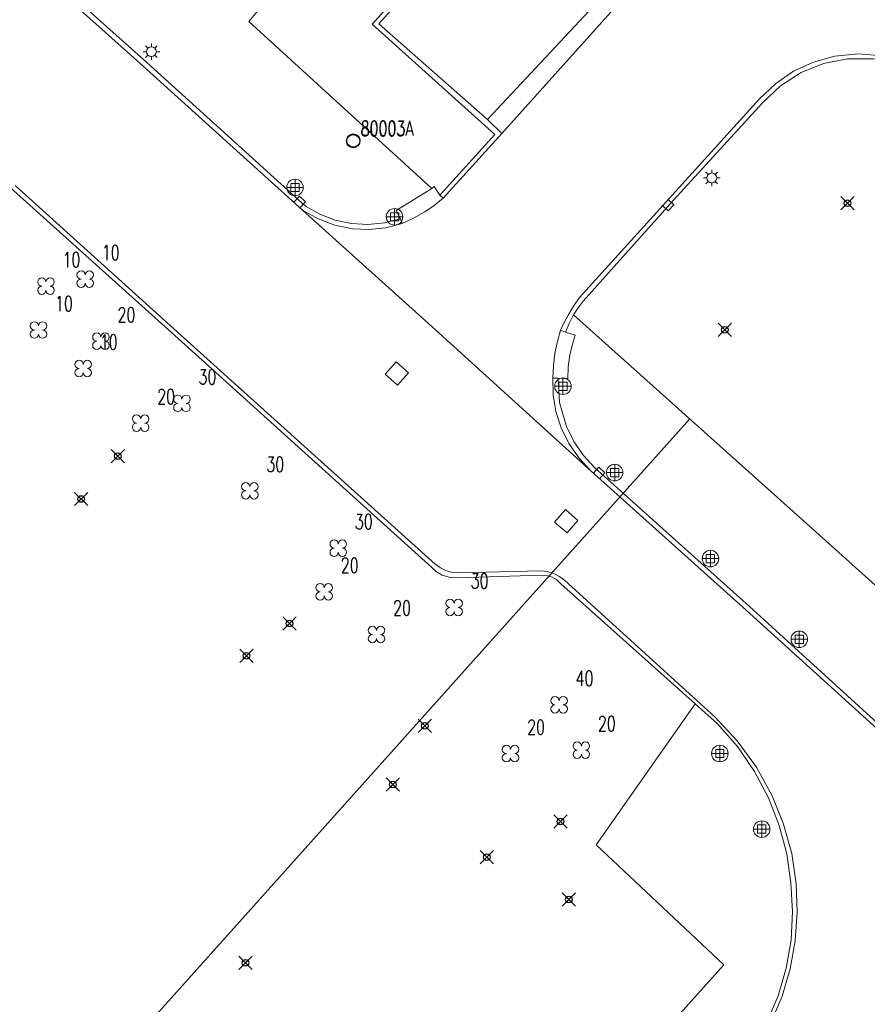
# Model space of a CAD drawing. Header units: metres. Extents: x 113132 to 113925, y 483082 to 483769.
# Tile 46 of 54: x 113794 to 113819, y 483219 to 483248. Entities that reach past the tile are written whole.
import ezdxf

# ---------------------------------------------------------------- set-up
doc = ezdxf.new("R2010")
doc.units = ezdxf.units.M
doc.header["$PDMODE"] = 35
doc.header["$PDSIZE"] = 0.2
for name, color, linetype in [('$detailpunten', 4, 'CONTINUOUS'), ('M01_Verzgrslgpnt', 7, 'CONTINUOUS'), ('profiellijn_50m', 6, 'CONTINUOUS')]:
    doc.layers.add(name, color=color, linetype=linetype)
for name, color, linetype, lineweight in [('BOOM_boom', 7, 'CONTINUOUS', 18), ('KKLI_kant_klinkers', 7, 'CONTINUOUS', 18), ('KOVM_kant_overig_materiaal', 6, 'CONTINUOUS', 18), ('KTEG_kant_tegels', 7, 'CONTINUOUS', 18), ('LNTP_lantaarnpaal', 7, 'CONTINUOUS', 18), ('PLBE_paal_beton', 7, 'CONTINUOUS', 18), ('RPGE_rioolput_gemengd', 7, 'CONTINUOUS', 18), ('TKLK_trottoirkolk', 7, 'CONTINUOUS', 18)]:
    doc.layers.add(name, color=color, linetype=linetype, lineweight=lineweight)
doc.layers.add('Defpoints2', color=11, linetype='CONTINUOUS', lineweight=18, plot=False)
doc.styles.add('Romans', font='romans.shx', dxfattribs={"width": 0.7, "height": 2})

# ---------------------------------------------------------------- blocks, each defined once
blk = doc.blocks.new('mvpnt-flat-641')
at = {"layer": '$detailpunten', "linetype": 'Continuous'}
blk.add_point((0, 0), dxfattribs=at)
blk = doc.blocks.new('mvpnt-flat-642')
at = {"layer": '$detailpunten', "linetype": 'Continuous'}
blk.add_point((0, 0), dxfattribs=at)
blk = doc.blocks.new('mvpnt-flat-644')
at = {"layer": '$detailpunten', "linetype": 'Continuous'}
blk.add_point((0, 0), dxfattribs=at)
blk = doc.blocks.new('mvpnt-flat-645')
at = {"layer": '$detailpunten', "linetype": 'Continuous'}
blk.add_point((0, 0), dxfattribs=at)
blk = doc.blocks.new('mvpnt-flat-646')
at = {"layer": '$detailpunten', "linetype": 'Continuous'}
blk.add_point((0, 0), dxfattribs=at)
blk = doc.blocks.new('mvpnt-flat-647')
at = {"layer": '$detailpunten', "linetype": 'Continuous'}
blk.add_point((0, 0), dxfattribs=at)
blk = doc.blocks.new('mvpnt-flat-648')
at = {"layer": '$detailpunten', "linetype": 'Continuous'}
blk.add_point((0, 0), dxfattribs=at)
blk = doc.blocks.new('mvpnt-flat-649')
at = {"layer": '$detailpunten', "linetype": 'Continuous'}
blk.add_point((0, 0), dxfattribs=at)
blk = doc.blocks.new('mvpnt-flat-650')
at = {"layer": '$detailpunten', "linetype": 'Continuous'}
blk.add_point((0, 0), dxfattribs=at)
blk = doc.blocks.new('mvpnt-flat-651')
at = {"layer": '$detailpunten', "linetype": 'Continuous'}
blk.add_point((0, 0), dxfattribs=at)
blk = doc.blocks.new('mvpnt-flat-672')
at = {"layer": '$detailpunten', "linetype": 'Continuous'}
blk.add_point((0, 0), dxfattribs=at)
blk = doc.blocks.new('mvpnt-flat-673')
at = {"layer": '$detailpunten', "linetype": 'Continuous'}
blk.add_point((0, 0), dxfattribs=at)
blk = doc.blocks.new('GPON-flat-8')
at = {"layer": 'M01_Verzgrslgpnt', "color": 7}
blk.add_circle((0, 0), 0.2, dxfattribs=at)
at = {"layer": 'M01_Verzgrslgpnt', "color": 7, "style": 'Romans', "width": 0.7}
for tag, p in [('PNUM', (0.225, 0.15)), ('OMSCHRIJVING', (0.225, -0.5))]:
    blk.add_attdef(tag, p, '', height=0.45, dxfattribs=at)
blk = doc.blocks.new('TKLK-flat-21')
at = {"layer": 'TKLK_trottoirkolk'}
for points in [[(0.072, 0.27), (-0.094, 0.083)], [(0.258, 0.105), (0.072, 0.27)], [(0.093, -0.082), (0.258, 0.105)]]:
    blk.add_lwpolyline(points, dxfattribs=at)
blk = doc.blocks.new('RPGE-flat-1')
at = {"layer": 'RPGE_rioolput_gemengd'}
for points in [[(-0.353, -0.018), (-0.018, 0.353)], [(-0.018, 0.353), (0.353, 0.018)], [(0.353, 0.018), (0.018, -0.353)], [(0.018, -0.353), (-0.353, -0.018)]]:
    blk.add_lwpolyline(points, dxfattribs=at)
blk = doc.blocks.new('RPGE-flat-2')
at = {"layer": 'RPGE_rioolput_gemengd'}
for points in [[(-0.353, -0.025), (-0.025, 0.353)], [(-0.025, 0.353), (0.353, 0.025)], [(0.353, 0.025), (0.025, -0.353)], [(0.025, -0.353), (-0.353, -0.025)]]:
    blk.add_lwpolyline(points, dxfattribs=at)
blk = doc.blocks.new('PLBE-flat-9')
at = {"layer": 'PLBE_paal_beton'}
for points in [[(-0.25, 0), (0.25, 0)], [(-0.125, -0.125), (0.125, -0.125), (0.125, 0.125), (-0.125, 0.125), (-0.125, -0.125)], [(0, -0.25), (0, 0.25)]]:
    blk.add_lwpolyline(points, dxfattribs=at)
blk.add_circle((0, 0), 0.25, dxfattribs=at)
blk = doc.blocks.new('PLBE-flat-10')
at = {"layer": 'PLBE_paal_beton'}
for points in [[(-0.25, 0), (0.25, 0)], [(-0.125, -0.125), (0.125, -0.125), (0.125, 0.125), (-0.125, 0.125), (-0.125, -0.125)], [(0, -0.25), (0, 0.25)]]:
    blk.add_lwpolyline(points, dxfattribs=at)
blk.add_circle((0, 0), 0.25, dxfattribs=at)
blk = doc.blocks.new('PLBE-flat-15')
at = {"layer": 'PLBE_paal_beton'}
for points in [[(-0.25, 0), (0.25, 0)], [(-0.125, -0.125), (0.125, -0.125), (0.125, 0.125), (-0.125, 0.125), (-0.125, -0.125)], [(0, -0.25), (0, 0.25)]]:
    blk.add_lwpolyline(points, dxfattribs=at)
blk.add_circle((0, 0), 0.25, dxfattribs=at)
blk = doc.blocks.new('PLBE-flat-16')
at = {"layer": 'PLBE_paal_beton'}
for points in [[(-0.25, 0), (0.25, 0)], [(-0.125, -0.125), (0.125, -0.125), (0.125, 0.125), (-0.125, 0.125), (-0.125, -0.125)], [(0, -0.25), (0, 0.25)]]:
    blk.add_lwpolyline(points, dxfattribs=at)
blk.add_circle((0, 0), 0.25, dxfattribs=at)
blk = doc.blocks.new('PLBE-flat-17')
at = {"layer": 'PLBE_paal_beton'}
for points in [[(-0.25, 0), (0.25, 0)], [(-0.125, -0.125), (0.125, -0.125), (0.125, 0.125), (-0.125, 0.125), (-0.125, -0.125)], [(0, -0.25), (0, 0.25)]]:
    blk.add_lwpolyline(points, dxfattribs=at)
blk.add_circle((0, 0), 0.25, dxfattribs=at)
blk = doc.blocks.new('PLBE-flat-18')
at = {"layer": 'PLBE_paal_beton'}
for points in [[(-0.25, 0), (0.25, 0)], [(-0.125, -0.125), (0.125, -0.125), (0.125, 0.125), (-0.125, 0.125), (-0.125, -0.125)], [(0, -0.25), (0, 0.25)]]:
    blk.add_lwpolyline(points, dxfattribs=at)
blk.add_circle((0, 0), 0.25, dxfattribs=at)
blk = doc.blocks.new('LNTP-flat-21')
at = {"layer": 'LNTP_lantaarnpaal'}
for points in [[(-0.25, 0), (-0.15, 0)], [(-0.177, 0.177), (-0.106, 0.106)], [(0, 0.25), (0, 0.15)], [(0.177, 0.177), (0.106, 0.106)], [(0.25, 0), (0.15, 0)], [(-0.177, -0.177), (-0.106, -0.106)], [(0, -0.25), (0, -0.15)], [(0.177, -0.177), (0.106, -0.106)]]:
    blk.add_lwpolyline(points, dxfattribs=at)
blk.add_circle((0, 0), 0.15, dxfattribs=at)
blk = doc.blocks.new('TKLK-flat-22')
at = {"layer": 'TKLK_trottoirkolk'}
for points in [[(0.268, -0.079), (0.085, 0.092)], [(-0.085, -0.091), (0.098, -0.261)], [(0.098, -0.261), (0.268, -0.079)]]:
    blk.add_lwpolyline(points, dxfattribs=at)
blk = doc.blocks.new('TKLK-flat-26')
at = {"layer": 'TKLK_trottoirkolk'}
for points in [[(0.081, 0.267), (-0.091, 0.086)], [(0.262, 0.096), (0.081, 0.267)], [(0.09, -0.086), (0.262, 0.096)]]:
    blk.add_lwpolyline(points, dxfattribs=at)
blk = doc.blocks.new('PLBE-flat-19')
at = {"layer": 'PLBE_paal_beton'}
for points in [[(-0.25, 0), (0.25, 0)], [(-0.125, -0.125), (0.125, -0.125), (0.125, 0.125), (-0.125, 0.125), (-0.125, -0.125)], [(0, -0.25), (0, 0.25)]]:
    blk.add_lwpolyline(points, dxfattribs=at)
blk.add_circle((0, 0), 0.25, dxfattribs=at)
blk = doc.blocks.new('PLBE-flat-20')
at = {"layer": 'PLBE_paal_beton'}
for points in [[(-0.25, 0), (0.25, 0)], [(-0.125, -0.125), (0.125, -0.125), (0.125, 0.125), (-0.125, 0.125), (-0.125, -0.125)], [(0, -0.25), (0, 0.25)]]:
    blk.add_lwpolyline(points, dxfattribs=at)
blk.add_circle((0, 0), 0.25, dxfattribs=at)
blk = doc.blocks.new('LNTP-flat-24')
at = {"layer": 'LNTP_lantaarnpaal'}
for points in [[(-0.25, 0), (-0.15, 0)], [(-0.177, 0.177), (-0.106, 0.106)], [(0, 0.25), (0, 0.15)], [(0.177, 0.177), (0.106, 0.106)], [(0.25, 0), (0.15, 0)], [(-0.177, -0.177), (-0.106, -0.106)], [(0, -0.25), (0, -0.15)], [(0.177, -0.177), (0.106, -0.106)]]:
    blk.add_lwpolyline(points, dxfattribs=at)
blk.add_circle((0, 0), 0.15, dxfattribs=at)
blk = doc.blocks.new('BOOM-flat-91')
at = {"layer": 'BOOM_boom'}
for centre, start, end in [((-0.125, 0.125), 0, 270), ((-0.125, -0.125), 90, 0), ((0.125, 0.125), 270, 180), ((0.125, -0.125), 180, 90)]:
    blk.add_arc(centre, 0.125, start, end, dxfattribs=at)
at = {"layer": 'BOOM_boom', "style": 'Romans', "width": 0.7}
for tag, p in [('STAMDIAMETER', (0.5, 0.575)), ('KRUINDIAMETER', (0.5, -0.175)), ('SOORT', (0.5, -0.875))]:
    blk.add_attdef(tag, p, '', height=0.45, dxfattribs=at)
blk = doc.blocks.new('BOOM-flat-92')
at = {"layer": 'BOOM_boom'}
for centre, start, end in [((-0.125, 0.125), 0, 270), ((-0.125, -0.125), 90, 0), ((0.125, 0.125), 270, 180), ((0.125, -0.125), 180, 90)]:
    blk.add_arc(centre, 0.125, start, end, dxfattribs=at)
at = {"layer": 'BOOM_boom', "style": 'Romans', "width": 0.7}
for tag, p in [('STAMDIAMETER', (0.5, 0.575)), ('KRUINDIAMETER', (0.5, -0.175)), ('SOORT', (0.5, -0.875))]:
    blk.add_attdef(tag, p, '', height=0.45, dxfattribs=at)
blk = doc.blocks.new('BOOM-flat-93')
at = {"layer": 'BOOM_boom'}
for centre, start, end in [((-0.125, 0.125), 0, 270), ((-0.125, -0.125), 90, 0), ((0.125, 0.125), 270, 180), ((0.125, -0.125), 180, 90)]:
    blk.add_arc(centre, 0.125, start, end, dxfattribs=at)
at = {"layer": 'BOOM_boom', "style": 'Romans', "width": 0.7}
for tag, p in [('STAMDIAMETER', (0.5, 0.575)), ('KRUINDIAMETER', (0.5, -0.175)), ('SOORT', (0.5, -0.875))]:
    blk.add_attdef(tag, p, '', height=0.45, dxfattribs=at)
blk = doc.blocks.new('BOOM-flat-94')
at = {"layer": 'BOOM_boom'}
for centre, start, end in [((-0.125, 0.125), 0, 270), ((-0.125, -0.125), 90, 0), ((0.125, 0.125), 270, 180), ((0.125, -0.125), 180, 90)]:
    blk.add_arc(centre, 0.125, start, end, dxfattribs=at)
at = {"layer": 'BOOM_boom', "style": 'Romans', "width": 0.7}
for tag, p in [('STAMDIAMETER', (0.5, 0.575)), ('KRUINDIAMETER', (0.5, -0.175)), ('SOORT', (0.5, -0.875))]:
    blk.add_attdef(tag, p, '', height=0.45, dxfattribs=at)
blk = doc.blocks.new('BOOM-flat-95')
at = {"layer": 'BOOM_boom'}
for centre, start, end in [((-0.125, 0.125), 0, 270), ((-0.125, -0.125), 90, 0), ((0.125, 0.125), 270, 180), ((0.125, -0.125), 180, 90)]:
    blk.add_arc(centre, 0.125, start, end, dxfattribs=at)
at = {"layer": 'BOOM_boom', "style": 'Romans', "width": 0.7}
for tag, p in [('STAMDIAMETER', (0.5, 0.575)), ('KRUINDIAMETER', (0.5, -0.175)), ('SOORT', (0.5, -0.875))]:
    blk.add_attdef(tag, p, '', height=0.45, dxfattribs=at)
blk = doc.blocks.new('BOOM-flat-96')
at = {"layer": 'BOOM_boom'}
for centre, start, end in [((-0.125, 0.125), 0, 270), ((-0.125, -0.125), 90, 0), ((0.125, 0.125), 270, 180), ((0.125, -0.125), 180, 90)]:
    blk.add_arc(centre, 0.125, start, end, dxfattribs=at)
at = {"layer": 'BOOM_boom', "style": 'Romans', "width": 0.7}
for tag, p in [('STAMDIAMETER', (0.5, 0.575)), ('KRUINDIAMETER', (0.5, -0.175)), ('SOORT', (0.5, -0.875))]:
    blk.add_attdef(tag, p, '', height=0.45, dxfattribs=at)
blk = doc.blocks.new('BOOM-flat-97')
at = {"layer": 'BOOM_boom'}
for centre, start, end in [((-0.125, 0.125), 0, 270), ((-0.125, -0.125), 90, 0), ((0.125, 0.125), 270, 180), ((0.125, -0.125), 180, 90)]:
    blk.add_arc(centre, 0.125, start, end, dxfattribs=at)
at = {"layer": 'BOOM_boom', "style": 'Romans', "width": 0.7}
for tag, p in [('STAMDIAMETER', (0.5, 0.575)), ('KRUINDIAMETER', (0.5, -0.175)), ('SOORT', (0.5, -0.875))]:
    blk.add_attdef(tag, p, '', height=0.45, dxfattribs=at)
blk = doc.blocks.new('BOOM-flat-98')
at = {"layer": 'BOOM_boom'}
for centre, start, end in [((-0.125, 0.125), 0, 270), ((-0.125, -0.125), 90, 0), ((0.125, 0.125), 270, 180), ((0.125, -0.125), 180, 90)]:
    blk.add_arc(centre, 0.125, start, end, dxfattribs=at)
at = {"layer": 'BOOM_boom', "style": 'Romans', "width": 0.7}
for tag, p in [('STAMDIAMETER', (0.5, 0.575)), ('KRUINDIAMETER', (0.5, -0.175)), ('SOORT', (0.5, -0.875))]:
    blk.add_attdef(tag, p, '', height=0.45, dxfattribs=at)
blk = doc.blocks.new('BOOM-flat-99')
at = {"layer": 'BOOM_boom'}
for centre, start, end in [((-0.125, 0.125), 0, 270), ((-0.125, -0.125), 90, 0), ((0.125, 0.125), 270, 180), ((0.125, -0.125), 180, 90)]:
    blk.add_arc(centre, 0.125, start, end, dxfattribs=at)
at = {"layer": 'BOOM_boom', "style": 'Romans', "width": 0.7}
for tag, p in [('STAMDIAMETER', (0.5, 0.575)), ('KRUINDIAMETER', (0.5, -0.175)), ('SOORT', (0.5, -0.875))]:
    blk.add_attdef(tag, p, '', height=0.45, dxfattribs=at)
blk = doc.blocks.new('BOOM-flat-100')
at = {"layer": 'BOOM_boom'}
for centre, start, end in [((-0.125, 0.125), 0, 270), ((-0.125, -0.125), 90, 0), ((0.125, 0.125), 270, 180), ((0.125, -0.125), 180, 90)]:
    blk.add_arc(centre, 0.125, start, end, dxfattribs=at)
at = {"layer": 'BOOM_boom', "style": 'Romans', "width": 0.7}
for tag, p in [('STAMDIAMETER', (0.5, 0.575)), ('KRUINDIAMETER', (0.5, -0.175)), ('SOORT', (0.5, -0.875))]:
    blk.add_attdef(tag, p, '', height=0.45, dxfattribs=at)
blk = doc.blocks.new('BOOM-flat-101')
at = {"layer": 'BOOM_boom'}
for centre, start, end in [((-0.125, 0.125), 0, 270), ((-0.125, -0.125), 90, 0), ((0.125, 0.125), 270, 180), ((0.125, -0.125), 180, 90)]:
    blk.add_arc(centre, 0.125, start, end, dxfattribs=at)
at = {"layer": 'BOOM_boom', "style": 'Romans', "width": 0.7}
for tag, p in [('STAMDIAMETER', (0.5, 0.575)), ('KRUINDIAMETER', (0.5, -0.175)), ('SOORT', (0.5, -0.875))]:
    blk.add_attdef(tag, p, '', height=0.45, dxfattribs=at)
blk = doc.blocks.new('BOOM-flat-102')
at = {"layer": 'BOOM_boom'}
for centre, start, end in [((-0.125, 0.125), 0, 270), ((-0.125, -0.125), 90, 0), ((0.125, 0.125), 270, 180), ((0.125, -0.125), 180, 90)]:
    blk.add_arc(centre, 0.125, start, end, dxfattribs=at)
at = {"layer": 'BOOM_boom', "style": 'Romans', "width": 0.7}
for tag, p in [('STAMDIAMETER', (0.5, 0.575)), ('KRUINDIAMETER', (0.5, -0.175)), ('SOORT', (0.5, -0.875))]:
    blk.add_attdef(tag, p, '', height=0.45, dxfattribs=at)
blk = doc.blocks.new('BOOM-flat-103')
at = {"layer": 'BOOM_boom'}
for centre, start, end in [((-0.125, 0.125), 0, 270), ((-0.125, -0.125), 90, 0), ((0.125, 0.125), 270, 180), ((0.125, -0.125), 180, 90)]:
    blk.add_arc(centre, 0.125, start, end, dxfattribs=at)
at = {"layer": 'BOOM_boom', "style": 'Romans', "width": 0.7}
for tag, p in [('STAMDIAMETER', (0.5, 0.575)), ('KRUINDIAMETER', (0.5, -0.175)), ('SOORT', (0.5, -0.875))]:
    blk.add_attdef(tag, p, '', height=0.45, dxfattribs=at)
blk = doc.blocks.new('BOOM-flat-104')
at = {"layer": 'BOOM_boom'}
for centre, start, end in [((-0.125, 0.125), 0, 270), ((-0.125, -0.125), 90, 0), ((0.125, 0.125), 270, 180), ((0.125, -0.125), 180, 90)]:
    blk.add_arc(centre, 0.125, start, end, dxfattribs=at)
at = {"layer": 'BOOM_boom', "style": 'Romans', "width": 0.7}
for tag, p in [('STAMDIAMETER', (0.5, 0.575)), ('KRUINDIAMETER', (0.5, -0.175)), ('SOORT', (0.5, -0.875))]:
    blk.add_attdef(tag, p, '', height=0.45, dxfattribs=at)
blk = doc.blocks.new('BOOM-flat-105')
at = {"layer": 'BOOM_boom'}
for centre, start, end in [((-0.125, 0.125), 0, 270), ((-0.125, -0.125), 90, 0), ((0.125, 0.125), 270, 180), ((0.125, -0.125), 180, 90)]:
    blk.add_arc(centre, 0.125, start, end, dxfattribs=at)
at = {"layer": 'BOOM_boom', "style": 'Romans', "width": 0.7}
for tag, p in [('STAMDIAMETER', (0.5, 0.575)), ('KRUINDIAMETER', (0.5, -0.175)), ('SOORT', (0.5, -0.875))]:
    blk.add_attdef(tag, p, '', height=0.45, dxfattribs=at)
blk = doc.blocks.new('GPON-flat-14')
at = {"layer": 'M01_Verzgrslgpnt', "color": 7}
blk.add_circle((0, 0), 0.2, dxfattribs=at)
at = {"layer": 'M01_Verzgrslgpnt', "color": 7, "style": 'Romans', "width": 0.7}
for tag, p in [('PNUM', (0.225, 0.15)), ('OMSCHRIJVING', (0.225, -0.5))]:
    blk.add_attdef(tag, p, '', height=0.45, dxfattribs=at)

msp = doc.modelspace()

# ---------------------------------------------------------------- linework, layer by layer
at = {"layer": 'Defpoints2'}
msp.add_polyline3d([(113807.934, 483245.376, 0), (113811.294, 483248.97, 0), (113818.068, 483256.442, 0)], dxfattribs=at)
at = {"layer": 'KKLI_kant_klinkers'}
for points in [[(113782.981, 483259.547, 0), (113789.072, 483254.544, 0), (113797.521, 483246.989, 0), (113802.345, 483242.64, 0), (113802.814, 483242.372, 0), (113803.32, 483242.181, 0), (113803.85, 483242.073, 0), (113804.356, 483242.05, 0), (113804.86, 483242.102, 0), (113805.35, 483242.229, 0), (113805.7, 483242.392, 0), (113806.034, 483242.584, 0), (113806.321, 483242.779, 0), (113806.592, 483242.995, 0), (113808.365, 483244.956, 0)], [(113808.365, 483244.956, 0), (113811.658, 483248.626, 0), (113818.459, 483256.092, 0)], [(113804.646, 483248.267, 0), (113808.625, 483252.717, 0)], [(113804.646, 483248.267, 0), (113807.934, 483245.376, 0)], [(113819.865, 483247.3, 0), (113819.148, 483247.359, 0), (113818.431, 483247.291, 0), (113817.788, 483247.115, 0), (113817.183, 483246.835, 0), (113816.632, 483246.459, 0), (113816.15, 483245.998, 0), (113810.714, 483239.993, 0), (113810.536, 483239.735, 0), (113810.374, 483239.466, 0), (113810.252, 483239.239, 0), (113810.142, 483239.007, 0), (113810.045, 483238.662, 0), (113809.972, 483238.312, 0), (113809.923, 483237.937, 0), (113809.903, 483237.559, 0), (113809.917, 483237.049, 0), (113810.002, 483236.546, 0), (113810.158, 483236.06, 0), (113810.394, 483235.579, 0), (113810.698, 483235.139, 0), (113811.064, 483234.749, 0), (113815.749, 483230.542, 0), (113822.482, 483224.448, 0)], [(113808.365, 483244.956, 0), (113807.934, 483245.376, 0)], [(113816.466, 483218.002, 0), (113816.835, 483218.875, 0), (113817.08, 483219.702, 0), (113817.234, 483220.551, 0), (113817.296, 483221.412, 0), (113817.265, 483222.275, 0), (113817.126, 483223.186, 0), (113816.882, 483224.076, 0), (113816.537, 483224.931, 0), (113816.06, 483225.796, 0), (113815.478, 483226.596, 0), (113814.802, 483227.317, 0), (113810.267, 483231.442, 0), (113810.113, 483231.562, 0), (113809.94, 483231.652, 0), (113809.745, 483231.709, 0), (113809.542, 483231.728, 0), (113807.058, 483231.675, 0), (113806.875, 483231.684, 0), (113806.697, 483231.729, 0), (113806.508, 483231.819, 0), (113806.343, 483231.948, 0), (113798.754, 483238.777, 0), (113793.654, 483243.385, 0)], [(113802.345, 483242.64, 0), (113806.356, 483239.02, 0), (113811.064, 483234.749, 0)]]:
    msp.add_polyline3d(points, dxfattribs=at)
at = {"layer": 'KOVM_kant_overig_materiaal'}
for points in [[(113782.961, 483259.781, 0), (113788.964, 483254.842, 0), (113797.64, 483247.096, 0), (113802.427, 483242.759, 0), (113802.863, 483242.513, 0), (113803.331, 483242.336, 0), (113803.82, 483242.232, 0), (113804.319, 483242.203, 0), (113804.817, 483242.25, 0), (113805.303, 483242.371, 0), (113805.176, 483242.627, 0), (113806.254, 483243.294, 0), (113806.317, 483243.351, 0), (113806.488, 483243.093, 0), (113808.156, 483244.928, 0), (113804.449, 483248.259, 0), (113808.54, 483252.795, 0), (113814.658, 483259.517, 0), (113814.771, 483259.622, 0), (113818.708, 483256.025, 0)], [(113832.025, 483237.717, 0), (113831.728, 483237.423, 0), (113831.653, 483237.333, 0), (113830.28, 483238.632, 0), (113823.559, 483244.621, 0), (113821.72, 483246.305, 0), (113821.076, 483246.746, 0), (113820.357, 483247.051, 0), (113819.591, 483247.207, 0), (113818.81, 483247.208, 0), (113818.089, 483247.068, 0), (113817.408, 483246.795, 0), (113816.789, 483246.399, 0), (113816.255, 483245.895, 0), (113813.558, 483242.936, 0), (113810.825, 483239.881, 0), (113810.671, 483239.681, 0), (113810.534, 483239.47, 0), (113810.398, 483239.213, 0), (113810.286, 483238.945, 0)], [(113816.351, 483218.037, 0), (113816.714, 483218.887, 0), (113816.958, 483219.718, 0), (113817.105, 483220.572, 0), (113817.154, 483221.436, 0), (113817.104, 483222.301, 0), (113816.976, 483223.18, 0), (113816.749, 483224.039, 0), (113816.426, 483224.866, 0), (113816, 483225.671, 0), (113815.484, 483226.42, 0), (113814.883, 483227.105, 0), (113814.207, 483227.714, 0), (113810.147, 483231.338, 0), (113810.028, 483231.458, 0), (113809.883, 483231.545, 0), (113809.719, 483231.593, 0), (113809.547, 483231.598, 0), (113807.049, 483231.522, 0), (113806.802, 483231.532, 0), (113806.566, 483231.603, 0), (113806.395, 483231.702, 0), (113806.247, 483231.833, 0), (113798.68, 483238.67, 0), (113793.506, 483243.319, 0)], [(113806.488, 483243.093, 0), (113806.592, 483242.995, 0)], [(113805.35, 483242.229, 0), (113805.303, 483242.371, 0)], [(113810.066, 483237.561, 0), (113810.112, 483236.818, 0), (113810.315, 483236.101, 0), (113810.54, 483235.643, 0), (113810.829, 483235.223, 0), (113811.176, 483234.85, 0), (113815.853, 483230.654, 0), (113822.574, 483224.527, 0), (113823.02, 483223.925, 0), (113823.368, 483223.261, 0), (113823.609, 483222.552, 0), (113823.738, 483221.813, 0), (113823.747, 483220.998, 0), (113823.62, 483220.193, 0), (113823.36, 483219.42, 0), (113822.974, 483218.702, 0), (113822.473, 483218.059, 0), (113816.334, 483211.353, 0)]]:
    msp.add_polyline3d(points, dxfattribs=at)
at = {"layer": 'KTEG_kant_tegels'}
for points in [[(113806.254, 483243.294, 0), (113800.714, 483248.34, 0), (113806.295, 483254.987, 0), (113812.092, 483261.941, 0), (113812.913, 483262.925, 0)], [(113810.534, 483239.47, 0), (113817.858, 483232.914, 0), (113826.04, 483225.557, 0), (113829.705, 483229.671, 0), (113834.443, 483234.961, 0)], [(113810.142, 483239.007, 0), (113810.286, 483238.945, 0), (113810.583, 483238.859, 0), (113810.487, 483238.559, 0), (113810.417, 483238.251, 0), (113810.372, 483237.898, 0), (113810.363, 483237.542, 0), (113810.066, 483237.561, 0), (113809.903, 483237.559, 0)], [(113814.207, 483227.714, 0), (113811.213, 483223.454, 0), (113815.071, 483219.819, 0)], [(113815.071, 483219.819, 0), (113805.308, 483208.939, 0), (113798.584, 483201.444, 0), (113790.655, 483192.893, 0)]]:
    msp.add_polyline3d(points, dxfattribs=at)
at = {"layer": 'profiellijn_50m'}
msp.add_line((113760.586, 483176.63), (113814.047, 483236.325), dxfattribs=at)

# ---------------------------------------------------------------- block references
at = {"layer": 'Defpoints2'}
for name, p in [('LNTP-flat-24', (113797.774, 483247.427)), ('LNTP-flat-21', (113814.711, 483243.61)), ('PLBE-flat-19', (113802.115, 483243.322)), ('TKLK-flat-26', (113802.171, 483242.79)), ('TKLK-flat-22', (113813.295, 483242.874)), ('mvpnt-flat-672', (113818.811, 483242.85)), ('PLBE-flat-20', (113805.123, 483242.435)), ('mvpnt-flat-673', (113815.102, 483239.017)), ('RPGE-flat-1', (113805.193, 483237.697)), ('PLBE-flat-18', (113810.212, 483237.314)), ('mvpnt-flat-642', (113796.76, 483235.198)), ('TKLK-flat-21', (113811.223, 483234.594)), ('PLBE-flat-17', (113811.776, 483234.703)), ('mvpnt-flat-641', (113795.653, 483233.904)), ('RPGE-flat-2', (113810.313, 483233.234)), ('PLBE-flat-16', (113814.67, 483232.103)), ('mvpnt-flat-645', (113801.949, 483230.142)), ('PLBE-flat-15', (113817.355, 483229.664)), ('mvpnt-flat-644', (113800.65, 483229.16)), ('mvpnt-flat-646', (113806.038, 483227.046)), ('PLBE-flat-9', (113814.954, 483226.21)), ('mvpnt-flat-647', (113805.071, 483225.275)), ('mvpnt-flat-650', (113810.14, 483224.154)), ('PLBE-flat-10', (113816.22, 483223.925)), ('mvpnt-flat-648', (113807.911, 483223.074)), ('mvpnt-flat-649', (113810.388, 483221.799)), ('mvpnt-flat-651', (113800.618, 483219.883))]:
    msp.add_blockref(name, p, dxfattribs=at)
for name, p, values in [('GPON-flat-14', (113803.871, 483244.724), {'PNUM': '80003'}), ('GPON-flat-8', (113803.877, 483244.739), {'PNUM': '80003A'}), ('BOOM-flat-104', (113795.774, 483240.553), {'STAMDIAMETER': '10'}), ('BOOM-flat-105', (113794.588, 483240.34), {'STAMDIAMETER': '10'}), ('BOOM-flat-103', (113794.361, 483239.012), {'STAMDIAMETER': '10'}), ('BOOM-flat-102', (113796.249, 483238.673), {'STAMDIAMETER': '20'}), ('BOOM-flat-101', (113795.714, 483237.849), {'STAMDIAMETER': '10'}), ('BOOM-flat-99', (113798.697, 483236.795), {'STAMDIAMETER': '30'}), ('BOOM-flat-100', (113797.45, 483236.2), {'STAMDIAMETER': '20'}), ('BOOM-flat-98', (113800.749, 483234.154), {'STAMDIAMETER': '30'}), ('BOOM-flat-97', (113803.422, 483232.419), {'STAMDIAMETER': '30'}), ('BOOM-flat-96', (113802.997, 483231.098), {'STAMDIAMETER': '20'}), ('BOOM-flat-94', (113806.923, 483230.625), {'STAMDIAMETER': '30'}), ('BOOM-flat-95', (113804.578, 483229.808), {'STAMDIAMETER': '20'}), ('BOOM-flat-93', (113810.095, 483227.683), {'STAMDIAMETER': '40'}), ('BOOM-flat-91', (113808.63, 483226.208), {'STAMDIAMETER': '20'}), ('BOOM-flat-92', (113810.769, 483226.312), {'STAMDIAMETER': '20'})]:
    msp.add_blockref(name, p, dxfattribs=at).add_auto_attribs(values)

doc.saveas('drawing.dxf')
